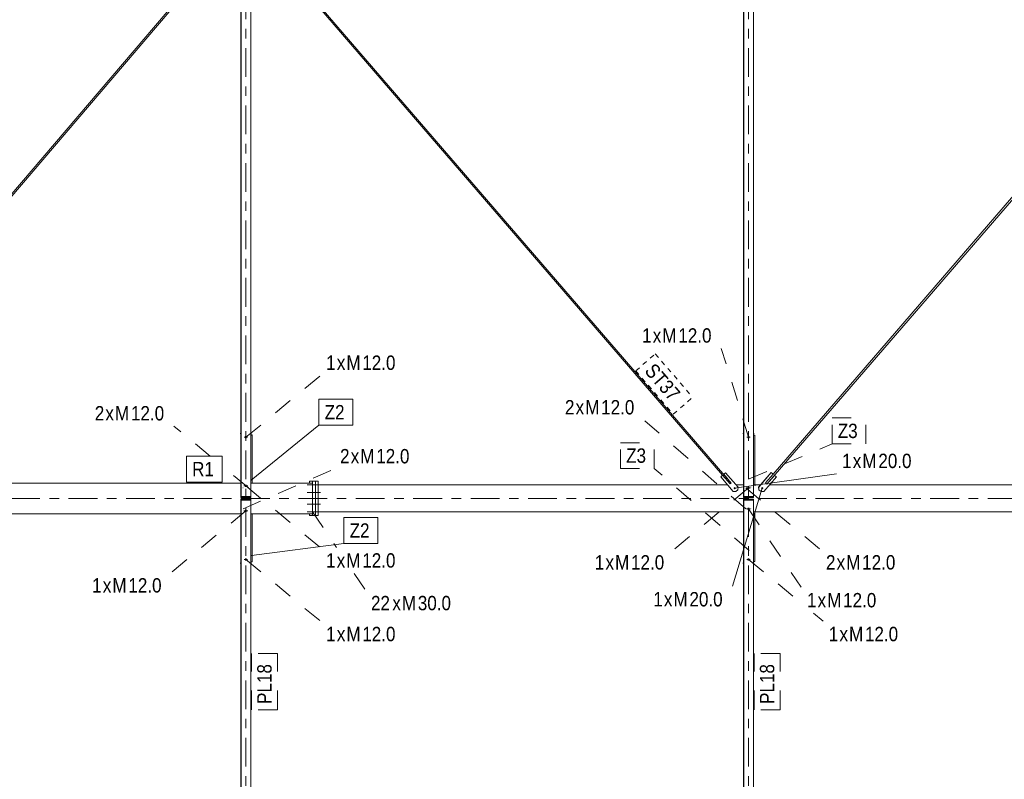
# Model space of a CAD drawing. Header units: millimetres. Extents: x -54 to 556, y -102 to 998.
# Tile 12 of 34: x 239 to 342, y 81 to 160. Entities that reach past the tile are written whole.
import ezdxf

# ---------------------------------------------------------------- set-up
doc = ezdxf.new("R2010")
doc.units = ezdxf.units.MM
for name, pattern in [('XKITLINE00', [0]), ('XKITLINE02', [4, 2, -2]), ('XKITLINE03', [6, 3, -1, 1, -1]), ('XKITLINE04', [3, 0.5, -0.5, 0.5, -0.5, 0.5, -0.5])]:
    doc.linetypes.add(name, pattern=pattern)
for name, color, linetype, lineweight in [('Element', 2, 'Continuous', 0), ('Spoina', 1, 'Continuous', 0), ('Znak elementu', 2, 'Continuous', 0), ('Znak śruby', 4, 'Continuous', 0), ('Śruba', 3, 'Continuous', 0)]:
    doc.layers.add(name, color=color, linetype=linetype, lineweight=lineweight)
doc.styles.add('ARIAL', font='ARIAL.TTF')

msp = doc.modelspace()

# ---------------------------------------------------------------- hatches: boundary and pattern name
at = {"layer": 'Śruba'}
for points in [[(313.46, 111.07), (313.46, 111.08), (313.46, 111.09), (313.47, 111.1), (313.47, 111.11), (313.48, 111.12), (313.48, 111.13), (313.49, 111.14), (313.5, 111.14), (313.51, 111.15), (313.52, 111.16), (313.53, 111.16), (313.54, 111.16), (313.55, 111.17), (313.56, 111.17), (313.57, 111.17), (313.58, 111.17), (313.59, 111.17), (313.6, 111.16), (313.61, 111.16), (313.62, 111.16), (313.63, 111.15), (313.64, 111.15), (313.65, 111.14), (313.65, 111.13), (313.66, 111.12), (313.66, 111.11), (313.67, 111.1), (313.67, 111.09), (313.68, 111.08), (313.68, 111.07), (313.68, 111.06), (313.68, 111.05), (313.68, 111.04), (313.67, 111.03), (313.67, 111.02), (313.67, 111.01), (313.66, 111), (313.65, 110.99), (313.65, 110.98), (313.64, 110.98), (313.63, 110.97), (313.62, 110.96), (313.61, 110.96), (313.6, 110.95), (313.59, 110.95), (313.58, 110.95), (313.57, 110.95), (313.56, 110.95), (313.55, 110.95), (313.54, 110.95), (313.53, 110.96), (313.52, 110.96), (313.51, 110.97), (313.5, 110.97), (313.49, 110.98), (313.48, 110.99), (313.48, 111), (313.47, 111.01), (313.47, 111.02), (313.46, 111.03), (313.46, 111.04), (313.46, 111.05), (313.46, 111.06)], [(316.33, 111.07), (316.33, 111.08), (316.34, 111.09), (316.34, 111.1), (316.34, 111.11), (316.35, 111.12), (316.36, 111.13), (316.36, 111.14), (316.37, 111.14), (316.38, 111.15), (316.39, 111.16), (316.4, 111.16), (316.41, 111.16), (316.42, 111.17), (316.43, 111.17), (316.44, 111.17), (316.45, 111.17), (316.46, 111.17), (316.47, 111.16), (316.48, 111.16), (316.49, 111.16), (316.5, 111.15), (316.51, 111.14), (316.52, 111.14), (316.53, 111.13), (316.53, 111.12), (316.54, 111.11), (316.54, 111.1), (316.55, 111.09), (316.55, 111.08), (316.55, 111.07), (316.55, 111.06), (316.55, 111.05), (316.55, 111.04), (316.55, 111.03), (316.54, 111.02), (316.54, 111.01), (316.53, 111), (316.53, 110.99), (316.52, 110.98), (316.51, 110.97), (316.5, 110.97), (316.49, 110.96), (316.48, 110.96), (316.47, 110.95), (316.46, 110.95), (316.45, 110.95), (316.44, 110.95), (316.43, 110.95), (316.42, 110.95), (316.41, 110.95), (316.4, 110.96), (316.39, 110.96), (316.38, 110.97), (316.37, 110.97), (316.36, 110.98), (316.36, 110.99), (316.35, 111), (316.34, 111.01), (316.34, 111.02), (316.34, 111.03), (316.33, 111.04), (316.33, 111.05), (316.33, 111.06)]]:
    msp.add_hatch(color=256, dxfattribs=at).paths.add_polyline_path(points, flags=17)

# ---------------------------------------------------------------- linework, layer by layer
at = {"layer": 'Element', "linetype": 'XKITLINE00', "lineweight": 0}
for p, q in [((262, 110.18), (262, 229.82)), ((262, 110.18), (262, 229.82)), ((262.03, 110.18), (262.03, 229.82)), ((262.03, 110.18), (262.03, 229.82)), ((263.03, 110.18), (263.03, 229.82)), ((314.5, 110.18), (314.5, 229.82)), ((314.5, 110.18), (314.5, 229.82)), ((314.53, 110.18), (314.53, 229.82)), ((314.53, 110.18), (314.53, 229.82)), ((315.53, 110.18), (315.53, 229.82)), ((212.52, 111.7), (261.05, 168.44)), ((213.18, 112.72), (260.15, 167.63)), ((313.2, 111.6), (264.07, 168.54)), ((316.94, 111.49), (366.07, 168.42)), ((317.57, 112.53), (365.13, 167.64)), ((312.3, 112.41), (264.74, 167.53)), ((261.95, 116.79), (261.95, 116.73)), ((261.95, 116.79), (262, 116.79)), ((261.95, 116.73), (262, 116.73)), ((263.03, 116.79), (263.05, 116.79)), ((263.03, 116.73), (263.05, 116.73)), ((263.03, 116.62), (263.16, 116.62)), ((263.03, 116.61), (263.16, 116.61)), ((263.05, 116.79), (263.05, 116.73)), ((263.16, 116.61), (263.16, 116.62)), ((263.16, 111.6), (263.16, 116.61)), ((314.45, 116.79), (314.45, 116.73)), ((314.45, 116.79), (314.5, 116.79)), ((314.45, 116.73), (314.5, 116.73)), ((315.53, 116.79), (315.55, 116.79)), ((315.53, 116.73), (315.55, 116.73)), ((315.53, 116.58), (315.66, 116.58)), ((315.55, 116.79), (315.55, 116.73)), ((315.66, 116.58), (315.66, 111.4)), ((262, 113.5), (262, 112.28)), ((262, 113.49), (262, 113.49)), ((314.5, 112.28), (314.5, 113.5)), ((314.5, 113.49), (314.5, 113.49)), ((262, 112.28), (262, 112.28)), ((312.11, 112.24), (312.29, 112.41)), ((312.11, 112.24), (312.3, 112.41)), ((313.41, 110.73), (312.11, 112.24)), ((312.11, 112.24), (312.11, 112.24)), ((313.42, 110.73), (312.11, 112.24)), ((312.29, 112.41), (312.3, 112.41)), ((312.3, 112.41), (313.08, 111.5)), ((312.42, 112.51), (312.6, 112.68)), ((312.42, 112.51), (312.61, 112.68)), ((312.42, 112.51), (312.42, 112.51)), ((313.2, 111.6), (312.42, 112.51)), ((312.6, 112.68), (312.61, 112.68)), ((312.61, 112.68), (313.92, 111.16)), ((314.5, 112.28), (314.5, 112.28)), ((316.07, 111.17), (317.38, 112.69)), ((316.08, 111.17), (317.39, 112.69)), ((317.92, 112.23), (316.61, 110.72)), ((317.57, 112.53), (316.79, 111.62)), ((316.94, 111.49), (317.73, 112.39)), ((317.38, 112.69), (317.39, 112.69)), ((317.39, 112.69), (317.57, 112.53)), ((317.72, 112.39), (317.73, 112.39)), ((317.73, 112.39), (317.92, 112.23)), ((212.77, 111.6), (262, 111.6)), ((263.03, 111.6), (269.46, 111.6)), ((269.77, 111.8), (269.17, 111.8)), ((269.17, 111.6), (269.17, 111.8)), ((269.46, 108.4), (269.46, 111.6)), ((269.47, 108.2), (269.47, 111.8)), ((269.77, 111.8), (269.77, 108.2)), ((270.07, 111.8), (269.77, 111.8)), ((269.77, 108.2), (269.77, 111.8)), ((270.07, 108.2), (270.07, 111.8)), ((270.07, 111.4), (312.83, 111.4)), ((313.08, 111.5), (313.2, 111.6)), ((313.08, 111.5), (313.09, 111.51)), ((313.09, 111.51), (313.11, 111.52)), ((313.11, 111.52), (313.14, 111.55)), ((313.14, 111.55), (313.17, 111.58)), ((313.17, 111.58), (313.19, 111.6)), ((313.19, 111.6), (313.2, 111.6)), ((313.2, 111.6), (313.2, 111.6)), ((313.71, 111.4), (314.5, 111.4)), ((313.92, 111.16), (313.9, 110.88)), ((315.53, 111.4), (316.27, 111.4)), ((316.07, 111.17), (316.09, 110.89)), ((316.07, 111.17), (316.08, 111.17)), ((316.1, 110.89), (316.08, 111.17)), ((316.79, 111.62), (316.82, 111.59)), ((316.82, 111.59), (316.83, 111.59)), ((316.83, 111.59), (316.87, 111.55)), ((316.83, 111.59), (316.94, 111.49)), ((316.87, 111.55), (316.9, 111.52)), ((316.9, 111.52), (316.91, 111.51)), ((317.2, 111.4), (367, 111.4)), ((262, 110.18), (262, 110.18)), ((262, 110.18), (262, 110.1)), ((262.03, 110.18), (262, 110.18)), ((262, 110.1), (263.03, 110.1)), ((262.03, 110.18), (262.03, 110.18)), ((262.03, 110.18), (262.03, 110.18)), ((262.03, 110.18), (263.03, 110.18)), ((262.03, 110.1), (262.03, 110.18)), ((263.03, 110.1), (263.03, 110.18)), ((313.69, 110.71), (313.41, 110.73)), ((313.41, 110.73), (313.42, 110.73)), ((313.7, 110.71), (313.42, 110.73)), ((313.69, 110.71), (313.69, 110.71)), ((313.69, 110.71), (313.7, 110.71)), ((313.9, 110.88), (313.7, 110.71)), ((314.5, 110.18), (314.5, 110.18)), ((314.5, 110.18), (314.5, 110.1)), ((314.53, 110.18), (314.5, 110.18)), ((314.5, 110.1), (315.53, 110.1)), ((314.53, 110.18), (314.53, 110.18)), ((314.53, 110.18), (314.53, 110.18)), ((314.53, 110.18), (315.53, 110.18)), ((314.53, 110.1), (314.53, 110.18)), ((315.53, 110.1), (315.53, 110.18)), ((316.09, 110.89), (316.32, 110.7)), ((316.09, 110.89), (316.1, 110.89)), ((316.33, 110.7), (316.1, 110.89)), ((316.32, 110.7), (316.33, 110.7)), ((316.61, 110.72), (316.33, 110.7)), ((262, 109.9), (262, 109.82)), ((262, 109.9), (263.03, 109.9)), ((262, 0.08), (262, 109.82)), ((262, 0.08), (262, 109.82)), ((262, 109.82), (262, 109.82)), ((262, 109.82), (262.03, 109.82)), ((262.03, 109.82), (262.03, 109.9)), ((262.03, 0.08), (262.03, 109.82)), ((262.03, 0.08), (262.03, 109.82)), ((262.03, 109.82), (262.03, 109.82)), ((262.03, 109.82), (263.03, 109.82)), ((263.03, 109.9), (263.03, 109.82)), ((263.03, 0.08), (263.03, 109.82)), ((314.5, 109.9), (314.5, 109.82)), ((314.5, 109.9), (315.53, 109.9)), ((314.5, 0.08), (314.5, 109.82)), ((314.5, 0.08), (314.5, 109.82)), ((314.5, 109.82), (314.5, 109.82)), ((314.5, 109.82), (314.53, 109.82)), ((314.53, 109.82), (314.53, 109.9)), ((314.53, 0.08), (314.53, 109.82)), ((314.53, 0.08), (314.53, 109.82)), ((314.53, 109.82), (314.53, 109.82)), ((314.53, 109.82), (315.53, 109.82)), ((315.53, 109.9), (315.53, 109.82)), ((315.53, 0.08), (315.53, 109.82)), ((211.1, 108.4), (262, 108.4)), ((263.03, 108.4), (269.46, 108.4)), ((263.16, 108.4), (263.16, 103.38)), ((269.17, 108.2), (269.17, 108.4)), ((269.17, 108.2), (269.77, 108.2)), ((269.77, 108.2), (270.07, 108.2)), ((270.07, 108.6), (314.5, 108.6)), ((315.53, 108.6), (367, 108.6)), ((315.66, 108.6), (315.66, 103.42)), ((262, 101.69), (262, 107.72)), ((262, 107.72), (262, 107.72)), ((314.5, 101.69), (314.5, 107.72)), ((314.5, 107.72), (314.5, 107.72)), ((262, 106.51), (262, 106.51)), ((314.5, 106.51), (314.5, 106.51)), ((261.95, 103.27), (261.95, 103.21)), ((261.95, 103.27), (262, 103.27)), ((261.95, 103.21), (262, 103.21)), ((263.03, 103.39), (263.16, 103.39)), ((263.03, 103.38), (263.16, 103.38)), ((263.03, 103.27), (263.05, 103.27)), ((263.03, 103.21), (263.05, 103.21)), ((263.05, 103.27), (263.05, 103.21)), ((314.45, 103.27), (314.45, 103.21)), ((314.45, 103.27), (314.5, 103.27)), ((314.45, 103.21), (314.5, 103.21)), ((315.66, 103.42), (315.53, 103.42)), ((315.53, 103.27), (315.55, 103.27)), ((315.53, 103.21), (315.55, 103.21)), ((315.55, 103.27), (315.55, 103.21)), ((262, 101.69), (262, 101.69)), ((314.5, 101.69), (314.5, 101.69))]:
    msp.add_line(p, q, dxfattribs=at)
at = {"layer": 'Spoina', "linetype": 'XKITLINE03', "lineweight": 0}
for p, q in [((262.5, -20), (262.5, 960)), ((315, -20), (315, 945.02)), ((-20, 110), (440, 110))]:
    msp.add_line(p, q, dxfattribs=at)
at = {"layer": 'Znak elementu', "linetype": 'XKITLINE04', "lineweight": 0}
for p, q in [((303.23, 123.31), (305.27, 125.08)), ((305.27, 125.08), (309.18, 120.55)), ((303.23, 123.31), (307.14, 118.78)), ((307.14, 118.78), (309.18, 120.55))]:
    msp.add_line(p, q, dxfattribs=at)
at = {"layer": 'Znak elementu', "linetype": 'XKITLINE00', "lineweight": 0}
for p, q in [((270.14, 120.34), (273.67, 120.34)), ((270.14, 117.64), (270.14, 120.34)), ((273.67, 117.64), (273.67, 120.34)), ((263.06, 111.91), (270.14, 117.64)), ((270.14, 117.64), (273.67, 117.64)), ((256.3, 114.4), (260.05, 114.4)), ((256.3, 111.7), (256.3, 114.4)), ((260.05, 111.7), (260.05, 114.4)), ((256.3, 111.7), (260.05, 111.7)), ((272.75, 107.99), (276.29, 107.99)), ((272.75, 105.29), (272.75, 107.99)), ((276.29, 105.29), (276.29, 107.99)), ((263.09, 104.05), (272.75, 105.29)), ((272.75, 105.29), (276.29, 105.29))]:
    msp.add_line(p, q, dxfattribs=at)
at = {"layer": 'Znak elementu', "linetype": 'XKITLINE02', "lineweight": 0}
for p, q in [((323.73, 118.39), (327.26, 118.39)), ((323.73, 115.69), (323.73, 118.39)), ((327.26, 115.69), (327.26, 118.39)), ((301.63, 115.81), (305.17, 115.81)), ((301.63, 113.11), (301.63, 115.81)), ((305.17, 113.11), (305.17, 115.81)), ((315.07, 112.04), (323.73, 115.69)), ((323.73, 115.69), (327.26, 115.69)), ((301.63, 113.11), (305.17, 113.11)), ((315.07, 104.56), (305.17, 113.11)), ((263.1, 87.94), (263.1, 93.81)), ((265.8, 93.81), (263.1, 93.81)), ((265.8, 87.94), (265.8, 93.81)), ((315.6, 87.94), (315.6, 93.81)), ((318.3, 93.81), (315.6, 93.81)), ((318.3, 87.94), (318.3, 93.81)), ((265.8, 87.94), (263.1, 87.94)), ((318.3, 87.94), (315.6, 87.94))]:
    msp.add_line(p, q, dxfattribs=at)
at = {"layer": 'Znak śruby', "linetype": 'XKITLINE02', "lineweight": 0}
for p, q in [((315.02, 116.38), (312.17, 125.65)), ((262.52, 116.38), (270.29, 122.81)), ((258.79, 114.4), (255, 117.53)), ((314.72, 108.9), (304.11, 118.16)), ((262.78, 111.1), (260.05, 113.35)), ((262.22, 108.9), (271.75, 113.05)), ((262.51, 111.3), (270.29, 104.87)), ((315.01, 111.1), (307.23, 104.67)), ((314.72, 111.1), (322.5, 104.67)), ((262.51, 108.7), (254.73, 102.27)), ((269.48, 108.6), (271.99, 104.87)), ((315.01, 108.9), (320.51, 100.72)), ((262.52, 103.62), (270.29, 97.19)), ((315.02, 103.62), (320.51, 99.08)), ((273.81, 102.17), (274.98, 100.42)), ((321.79, 98.02), (322.79, 97.19))]:
    msp.add_line(p, q, dxfattribs=at)
at = {"layer": 'Znak śruby', "linetype": 'XKITLINE00', "lineweight": 0}
for p, q in [((313.56, 111.06), (324.19, 112.56)), ((316.44, 111.06), (313.33, 100.82))]:
    msp.add_line(p, q, dxfattribs=at)
at = {"layer": 'Śruba', "linetype": 'XKITLINE02', "lineweight": 0}
for p, q in [((262.34, 116.38), (262.69, 116.38)), ((262.44, 116.45), (262.56, 116.45)), ((262.44, 116.31), (262.56, 116.31)), ((262.56, 116.45), (262.59, 116.45)), ((262.56, 116.31), (262.59, 116.31)), ((314.84, 116.38), (315.19, 116.38)), ((314.94, 116.45), (315.06, 116.45)), ((314.94, 116.31), (315.06, 116.31)), ((315.06, 116.45), (315.09, 116.45)), ((315.06, 116.31), (315.09, 116.31)), ((262.21, 111.1), (262.23, 111.1)), ((262.71, 111.3), (262.31, 111.3)), ((262.55, 111.37), (262.43, 111.37)), ((262.55, 111.23), (262.43, 111.23)), ((262.59, 111.37), (262.56, 111.37)), ((262.59, 111.23), (262.56, 111.23)), ((262.77, 111.1), (262.79, 111.1)), ((268.93, 111.4), (270.03, 111.4)), ((268.98, 111.4), (270.08, 111.4)), ((269.17, 111.4), (270.27, 111.4)), ((269.19, 111.4), (270.29, 111.4)), ((314.72, 111.1), (314.73, 111.1)), ((315.21, 111.1), (314.81, 111.1)), ((315.05, 111.17), (314.93, 111.17)), ((315.09, 111.17), (315.06, 111.17)), ((315.28, 111.1), (315.29, 111.1)), ((268.93, 110.6), (270.03, 110.6)), ((268.98, 110.6), (270.08, 110.6)), ((269, 110.6), (270.1, 110.6)), ((269.07, 110.6), (270.17, 110.6)), ((269.14, 110.6), (270.24, 110.6)), ((269.17, 110.6), (270.27, 110.6)), ((269.19, 110.6), (270.29, 110.6)), ((315.05, 111.03), (314.93, 111.03)), ((315.09, 111.03), (315.06, 111.03)), ((268.93, 109.4), (270.03, 109.4)), ((268.98, 109.4), (270.08, 109.4)), ((269, 109.4), (270.1, 109.4)), ((269.07, 109.4), (270.17, 109.4)), ((269.14, 109.4), (270.24, 109.4)), ((269.17, 109.4), (270.27, 109.4)), ((269.19, 109.4), (270.29, 109.4)), ((262.22, 108.9), (262.23, 108.9)), ((262.71, 108.7), (262.31, 108.7)), ((262.55, 108.77), (262.43, 108.77)), ((262.55, 108.63), (262.43, 108.63)), ((262.59, 108.77), (262.56, 108.77)), ((262.59, 108.63), (262.56, 108.63)), ((262.78, 108.9), (262.79, 108.9)), ((268.93, 108.6), (270.03, 108.6)), ((268.98, 108.6), (270.08, 108.6)), ((269.17, 108.6), (270.27, 108.6)), ((269.19, 108.6), (270.29, 108.6)), ((314.72, 108.9), (314.73, 108.9)), ((315.21, 108.9), (314.81, 108.9)), ((315.05, 108.97), (314.93, 108.97)), ((315.05, 108.83), (314.93, 108.83)), ((315.09, 108.97), (315.06, 108.97)), ((315.09, 108.83), (315.06, 108.83)), ((315.28, 108.9), (315.29, 108.9)), ((262.34, 103.62), (262.69, 103.62)), ((262.44, 103.69), (262.56, 103.69)), ((262.44, 103.55), (262.56, 103.55)), ((262.56, 103.69), (262.59, 103.69)), ((262.56, 103.55), (262.59, 103.55)), ((314.84, 103.62), (315.19, 103.62)), ((314.94, 103.69), (315.06, 103.69)), ((314.94, 103.55), (315.06, 103.55)), ((315.06, 103.69), (315.09, 103.69)), ((315.06, 103.55), (315.09, 103.55))]:
    msp.add_line(p, q, dxfattribs=at)
at = {"layer": 'Śruba', "linetype": 'XKITLINE00', "lineweight": 0}
for p, q in [((313.57, 111.06), (313.55, 111.06)), ((316.45, 111.06), (316.43, 111.06))]:
    msp.add_line(p, q, dxfattribs=at)

# ---------------------------------------------------------------- texts
at = {"layer": 'Znak elementu', "style": 'ARIAL', "width": 0.85}
for s, rotation, p in [('ST37', -49.2113, (304.08, 123.25)), ('PL18', 90.0002, (265.2, 88.54)), ('PL18', 90.0002, (317.7, 88.54))]:
    msp.add_text(s, height=1.5, rotation=rotation, dxfattribs=at).set_placement(p)
for s, p in [('Z2', (270.74, 118.24)), ('Z3', (324.33, 116.29)), ('Z3', (302.23, 113.71)), ('R1', (256.9, 112.3)), ('Z2', (273.35, 105.89))]:
    msp.add_text(s, height=1.5, dxfattribs=at).set_placement(p)
at = {"layer": 'Znak śruby', "style": 'ARIAL', "width": 0.85}
for s, p in [('1', (303.9, 126.25)), ('M', (306.01, 126.25)), ('12.0', (307.68, 126.25)), ('x', (305.01, 126.25)), ('1', (270.89, 123.41)), ('x', (272.01, 123.41)), ('M', (273.01, 123.41)), ('12.0', (274.67, 123.41)), ('2', (246.73, 118.13)), ('M', (248.84, 118.13)), ('12.0', (250.51, 118.13)), ('2', (295.84, 118.76)), ('x', (296.95, 118.76)), ('M', (297.96, 118.76)), ('12.0', (299.62, 118.76)), ('x', (247.84, 118.13)), ('2', (272.35, 113.65)), ('x', (273.46, 113.65)), ('M', (274.46, 113.65)), ('12.0', (276.13, 113.65)), ('1', (324.79, 113.16)), ('x', (325.9, 113.16)), ('M', (326.9, 113.16)), ('20.0', (328.57, 113.16)), ('1', (270.89, 102.77)), ('x', (272, 102.77)), ('M', (273, 102.77)), ('12.0', (274.67, 102.77)), ('1', (298.96, 102.57)), ('M', (301.07, 102.57)), ('12.0', (302.74, 102.57)), ('2', (323.1, 102.57)), ('M', (325.21, 102.57)), ('12.0', (326.88, 102.57)), ('x', (300.07, 102.57)), ('x', (324.21, 102.57)), ('1', (246.46, 100.17)), ('x', (247.57, 100.17)), ('M', (248.57, 100.17)), ('12.0', (250.24, 100.17)), ('22', (275.58, 98.32)), ('M', (278.81, 98.32)), ('30.0', (280.47, 98.32)), ('1', (305.06, 98.72)), ('x', (306.17, 98.72)), ('M', (307.17, 98.72)), ('20.0', (308.84, 98.72)), ('1', (321.11, 98.62)), ('M', (323.23, 98.62)), ('12.0', (324.89, 98.62)), ('x', (277.81, 98.32)), ('x', (322.22, 98.62)), ('1', (270.89, 95.09)), ('x', (272.01, 95.09)), ('M', (273.01, 95.09)), ('12.0', (274.67, 95.09)), ('1', (323.39, 95.09)), ('x', (324.51, 95.09)), ('M', (325.51, 95.09)), ('12.0', (327.17, 95.09))]:
    msp.add_text(s, height=1.5, dxfattribs=at).set_placement(p)

doc.saveas('drawing.dxf')
